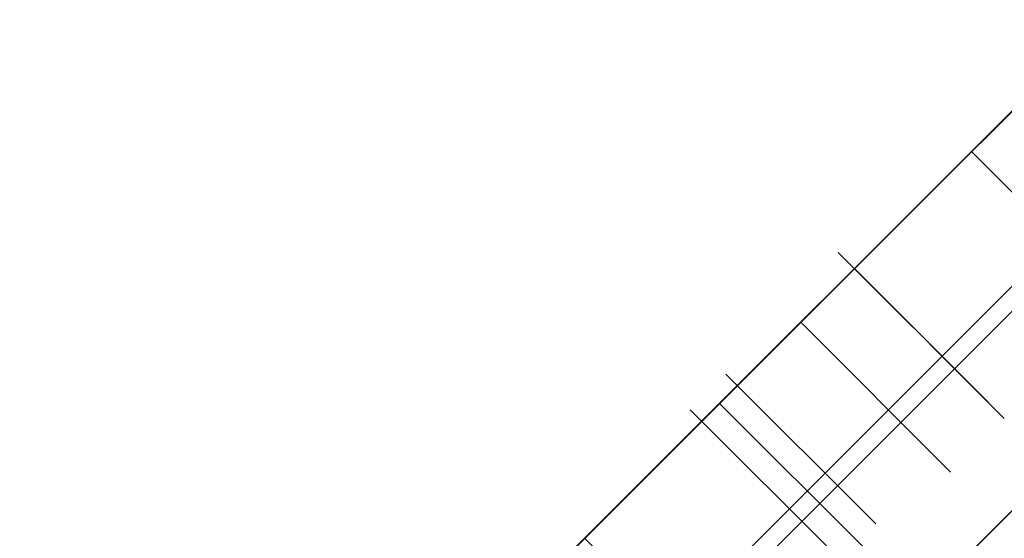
# Model space of a CAD drawing. Header units: millimetres. Extents: x -1690 to 192, y -898 to 54.
# Tile 196 of 256: x 132.18 to 139.15, y -842.24 to -838.57. Entities that reach past the tile are written whole.
import ezdxf

# ---------------------------------------------------------------- set-up
doc = ezdxf.new("R2010")
doc.units = ezdxf.units.MM
doc.header["$MEASUREMENT"] = 0
doc.layers.add('OVIDIO 186x93x72h', color=7, linetype='Continuous')

msp = doc.modelspace()

# ---------------------------------------------------------------- linework, layer by layer
at = {"layer": 'OVIDIO 186x93x72h', "extrusion": (-0.108979, 0.202852, 0.973126)}
for points in [[(254.7171, 833.7506), (254.7171, 994.4065)], [(254.7171, 994.4065), (254.7171, 833.7506)], [(254.4216, 994.4065), (254.4216, 833.7506)], [(254.1261, 994.4065), (254.1261, 833.7506)], [(254.1261, 833.7506), (254.1261, 994.4065)]]:
    msp.add_lwpolyline(points, dxfattribs=at)
at = {"layer": 'OVIDIO 186x93x72h', "extrusion": (-0.021464, 0.046296, 0.998697)}
for points in [[(213.2535, 776.3214), (213.2535, 877.624)], [(211.7676, 777.2852), (211.7676, 877.7982)]]:
    msp.add_lwpolyline(points, dxfattribs=at)
at = {"layer": 'OVIDIO 186x93x72h', "extrusion": (-0.235702, 0.235702, 0.942809)}
for points in [[(479.0157, 902.4715), (479.0157, 797.9311)], [(482.9912, 909.9615), (482.9912, 804.5535)], [(498.4121, 940.7364), (498.4121, 831.6586)], [(497.4634, 831.6586), (497.4634, 940.7364)], [(500.3095, 831.6586), (500.3095, 940.7364)], [(501.2582, 940.7364), (501.2582, 831.6586)]]:
    msp.add_lwpolyline(points, dxfattribs=at)
at = {"layer": 'OVIDIO 186x93x72h', "extrusion": (-0.202852, 0.108979, 0.973126)}
for points in [[(701.6115, 553.5977), (701.6115, 714.2535)], [(701.6115, 714.2535), (701.6115, 553.5977)], [(701.907, 714.2535), (701.907, 553.5977)], [(702.2025, 553.5977), (702.2025, 714.2535)], [(702.2025, 714.2535), (702.2025, 553.5977)]]:
    msp.add_lwpolyline(points, dxfattribs=at)
at = {"layer": 'OVIDIO 186x93x72h', "extrusion": (-0.046296, 0.021464, 0.998697)}
for points in [[(724.4816, 433.1141), (724.4816, 534.4185)], [(725.9678, 434.0823), (725.9678, 534.5936)]]:
    msp.add_lwpolyline(points, dxfattribs=at)
at = {"layer": 'OVIDIO 186x93x72h', "extrusion": (-0.015219, -0.015219, 0.999768)}
msp.add_lwpolyline([(152.4561, -825.887), (143.0785, -835.2623)], dxfattribs=at)
at = {"layer": 'OVIDIO 186x93x72h', "extrusion": (0.999884, -0.000231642, 0.015217)}
msp.add_lwpolyline([(-832.8427, -4.8438), (-840.3, 484.9881)], dxfattribs=at)
at = {"layer": 'OVIDIO 186x93x72h', "extrusion": (-0.324768, -0.324768, 0.888285)}
for points in [[(691.8482, -139.507), (691.8482, -132.4205)], [(691.8482, -132.4205), (691.8482, -139.507)], [(692.5982, -139.507), (692.5982, -132.4205)], [(693.3482, -139.507), (693.3482, -132.4205)], [(693.3482, -132.4205), (693.3482, -139.507)]]:
    msp.add_lwpolyline(points, dxfattribs=at)
at = {"layer": 'OVIDIO 186x93x72h'}
for points in [[(130.3816, -848.0395), (141.8367, -836.5844)], [(131.0887, -847.3324), (141.1296, -837.2915)], [(141.1296, -837.2915), (131.0887, -847.3324)], [(131.7958, -848.0395), (141.8367, -837.9986)], [(131.7958, -849.4537), (143.2509, -837.9986)], [(132.5029, -848.7466), (142.5438, -838.7057)], [(142.5438, -838.7057), (132.5029, -848.7466)], [(139.5903, -838.8307), (132.6279, -845.7931)], [(132.6279, -845.7931), (136.1091, -842.3119), (139.5903, -838.8307)], [(138.9175, -839.5036), (139.9781, -840.5643)], [(139.9781, -840.5643), (138.9175, -839.5036)], [(141.0046, -840.2449), (134.0421, -847.2074)], [(134.0421, -847.2074), (141.0046, -840.2449)], [(139.3028, -840.3609), (134.1581, -845.5056)], [(138.089, -840.332), (139.1497, -841.3927)], [(139.1497, -841.3927), (138.089, -840.332)], [(139.1497, -841.3927), (138.089, -840.332)], [(138.7699, -841.7725), (137.7092, -840.7119)], [(137.7092, -840.7119), (138.7699, -841.7725)], [(138.1951, -842.3473), (137.1344, -841.2866)], [(137.2405, -843.3019), (136.1798, -842.2412)]]:
    msp.add_lwpolyline(points, dxfattribs=at)
at = {"layer": 'OVIDIO 186x93x72h', "extrusion": (0.265352, 0.881274, 0.39108)}
msp.add_lwpolyline([(-408.0585, 957.3827), (-363.7456, 899.8276)], dxfattribs=at)
at = {"layer": 'OVIDIO 186x93x72h', "extrusion": (0.866025, -0.288675, 0.408248)}
for points in [[(-752.4935, -137.989), (-749.8488, -141.2281)], [(-749.8488, -141.2281), (-752.4935, -137.989)]]:
    msp.add_lwpolyline(points, dxfattribs=at)
at = {"layer": 'OVIDIO 186x93x72h', "extrusion": (0.707107, -0.707107, 0)}
for points in [[(-496.5608, 29.3304), (-496.5596, 29.2346), (-496.5562, 29.1383), (-496.5504, 29.0417), (-496.5422, 28.945), (-496.5316, 28.8481), (-496.5186, 28.7512), (-496.5032, 28.6543), (-496.4854, 28.5576), (-496.4652, 28.4611), (-496.4425, 28.3649), (-496.4174, 28.2691), (-496.3899, 28.1739), (-496.3601, 28.0792), (-496.3278, 27.9853), (-496.2932, 27.892), (-496.2563, 27.7997), (-496.2171, 27.7083), (-496.1757, 27.6179), (-496.132, 27.5287), (-496.0862, 27.4406), (-496.0383, 27.3538), (-495.9883, 27.2684), (-495.9363, 27.1843), (-495.8824, 27.1018), (-495.8266, 27.0208), (-495.769, 26.9414), (-495.7096, 26.8637), (-495.6486, 26.7877), (-495.586, 26.7135), (-495.5218, 26.6411), (-495.4562, 26.5706), (-495.3892, 26.502)], [(-495.3892, 26.502), (-495.4562, 26.5706), (-495.5218, 26.6411), (-495.586, 26.7135), (-495.6486, 26.7877), (-495.7096, 26.8637), (-495.769, 26.9414), (-495.8266, 27.0208), (-495.8824, 27.1018), (-495.9363, 27.1843), (-495.9883, 27.2684), (-496.0383, 27.3538), (-496.0862, 27.4406), (-496.132, 27.5287), (-496.1757, 27.6179), (-496.2171, 27.7083), (-496.2563, 27.7997), (-496.2932, 27.892), (-496.3278, 27.9853), (-496.3601, 28.0792), (-496.3899, 28.1739), (-496.4174, 28.2691), (-496.4425, 28.3649), (-496.4652, 28.4611), (-496.4854, 28.5576), (-496.5032, 28.6543), (-496.5186, 28.7512), (-496.5316, 28.8481), (-496.5422, 28.945), (-496.5504, 29.0417), (-496.5562, 29.1383), (-496.5596, 29.2346), (-496.5608, 29.3304)], [(-497.7329, 631.9555), (-497.6659, 631.8869), (-497.6002, 631.8164), (-497.536, 631.744), (-497.4734, 631.6698), (-497.4123, 631.5938), (-497.353, 631.5161), (-497.2953, 631.4368), (-497.2395, 631.3558), (-497.1856, 631.2732), (-497.1336, 631.1892), (-497.0836, 631.1037), (-497.0357, 631.0169), (-496.9898, 630.9289), (-496.9462, 630.8396), (-496.9047, 630.7492), (-496.8655, 630.6578), (-496.8286, 630.5655), (-496.794, 630.4723), (-496.7617, 630.3783), (-496.7318, 630.2836), (-496.7043, 630.1884), (-496.6792, 630.0926), (-496.6565, 629.9964), (-496.6363, 629.8999), (-496.6184, 629.8032), (-496.603, 629.7063), (-496.59, 629.6094), (-496.5795, 629.5125), (-496.5713, 629.4157), (-496.5654, 629.3192), (-496.562, 629.2229), (-496.5608, 629.127)], [(-496.5608, 629.127), (-496.562, 629.2229), (-496.5654, 629.3192), (-496.5713, 629.4157), (-496.5795, 629.5125), (-496.59, 629.6094), (-496.603, 629.7063), (-496.6184, 629.8032), (-496.6363, 629.8999), (-496.6565, 629.9964), (-496.6792, 630.0926), (-496.7043, 630.1884), (-496.7318, 630.2836), (-496.7617, 630.3783), (-496.794, 630.4723), (-496.8286, 630.5655), (-496.8655, 630.6578), (-496.9047, 630.7492), (-496.9462, 630.8396), (-496.9898, 630.9289), (-497.0357, 631.0169), (-497.0836, 631.1037), (-497.1336, 631.1892), (-497.1856, 631.2732), (-497.2395, 631.3558), (-497.2953, 631.4368), (-497.353, 631.5161), (-497.4123, 631.5938), (-497.4734, 631.6698), (-497.536, 631.744), (-497.6002, 631.8164), (-497.6659, 631.8869), (-497.7329, 631.9555)], [(-496.5608, 29.3304), (-496.5596, 29.2346), (-496.5562, 29.1383), (-496.5504, 29.0417), (-496.5422, 28.945), (-496.5316, 28.8481), (-496.5186, 28.7512), (-496.5032, 28.6543), (-496.4854, 28.5576), (-496.4652, 28.4611), (-496.4425, 28.3649), (-496.4174, 28.2691), (-496.3899, 28.1739), (-496.3601, 28.0792), (-496.3278, 27.9853), (-496.2932, 27.892), (-496.2563, 27.7997), (-496.2171, 27.7083), (-496.1757, 27.6179), (-496.132, 27.5287), (-496.0862, 27.4406), (-496.0383, 27.3538), (-495.9883, 27.2684), (-495.9363, 27.1843), (-495.8824, 27.1018), (-495.8266, 27.0208), (-495.769, 26.9414), (-495.7096, 26.8637), (-495.6486, 26.7877), (-495.586, 26.7135), (-495.5218, 26.6411), (-495.4562, 26.5706), (-495.3892, 26.502)], [(-499.2608, 654.1069), (-499.2587, 654.2374), (-499.2522, 654.369), (-499.2413, 654.5013), (-499.2259, 654.6342), (-499.2059, 654.7674), (-499.1812, 654.9008), (-499.1519, 655.034), (-499.1178, 655.1669), (-499.079, 655.2991), (-499.0355, 655.4305), (-498.9872, 655.5608), (-498.9343, 655.6897), (-498.9061, 655.7535), (-498.8768, 655.8169), (-498.8464, 655.8799), (-498.8148, 655.9424), (-498.7821, 656.0043), (-498.7483, 656.0657), (-498.7135, 656.1265), (-498.6776, 656.1867), (-498.6406, 656.2463), (-498.6026, 656.3052), (-498.5636, 656.3634), (-498.5235, 656.4209), (-498.4826, 656.4776), (-498.4406, 656.5336), (-498.3977, 656.5887), (-498.354, 656.6431), (-498.2637, 656.7493), (-498.1702, 656.852), (-498.0735, 656.951), (-497.9738, 657.0462), (-497.8715, 657.1375), (-497.7666, 657.2247), (-497.6595, 657.3079), (-497.5503, 657.3869), (-497.4394, 657.4616), (-497.3268, 657.532), (-497.2129, 657.5982), (-497.098, 657.66)], [(-497.098, 657.66), (-497.2129, 657.5982), (-497.3268, 657.532), (-497.4394, 657.4616), (-497.5503, 657.3869), (-497.6595, 657.3079), (-497.7666, 657.2247), (-497.8715, 657.1375), (-497.9738, 657.0462), (-498.0735, 656.951), (-498.1702, 656.852), (-498.2637, 656.7493), (-498.354, 656.6431), (-498.3977, 656.5887), (-498.4406, 656.5336), (-498.4826, 656.4776), (-498.5235, 656.4209), (-498.5636, 656.3634), (-498.6026, 656.3052), (-498.6406, 656.2463), (-498.6776, 656.1867), (-498.7135, 656.1265), (-498.7483, 656.0657), (-498.7821, 656.0043), (-498.8148, 655.9424), (-498.8464, 655.8799), (-498.8768, 655.8169), (-498.9061, 655.7535), (-498.9343, 655.6897), (-498.9872, 655.5608), (-499.0355, 655.4305), (-499.079, 655.2991), (-499.1178, 655.1669), (-499.1519, 655.034), (-499.1812, 654.9008), (-499.2059, 654.7674), (-499.2259, 654.6342), (-499.2413, 654.5013), (-499.2522, 654.369), (-499.2587, 654.2374), (-499.2608, 654.1069)], [(-497.7329, 631.9555), (-497.6659, 631.8869), (-497.6002, 631.8164), (-497.5361, 631.7441), (-497.4734, 631.6699), (-497.4124, 631.5939), (-497.353, 631.5162), (-497.2954, 631.4368), (-497.2396, 631.3558), (-497.1856, 631.2733), (-497.1336, 631.1893), (-497.0836, 631.1038), (-497.0357, 631.0171), (-496.9899, 630.929), (-496.9462, 630.8398), (-496.9048, 630.7494), (-496.8655, 630.658), (-496.8286, 630.5657), (-496.794, 630.4725), (-496.7617, 630.3785), (-496.7318, 630.2838), (-496.7043, 630.1886), (-496.6792, 630.0928), (-496.6566, 629.9967), (-496.6363, 629.9002), (-496.6185, 629.8035), (-496.6031, 629.7066), (-496.5901, 629.6097), (-496.5795, 629.5128), (-496.5713, 629.416), (-496.5654, 629.3195), (-496.562, 629.2232), (-496.5608, 629.1273)], [(-496.5608, 629.1266), (-496.5619, 629.2225), (-496.5654, 629.3188), (-496.5712, 629.4153), (-496.5794, 629.5121), (-496.59, 629.609), (-496.603, 629.7059), (-496.6184, 629.8028), (-496.6362, 629.8996), (-496.6564, 629.9961), (-496.6791, 630.0922), (-496.7042, 630.188), (-496.7317, 630.2833), (-496.7616, 630.3779), (-496.7938, 630.4719), (-496.8284, 630.5651), (-496.8654, 630.6575), (-496.9046, 630.7489), (-496.946, 630.8393), (-496.9897, 630.9285), (-497.0355, 631.0166), (-497.0834, 631.1034), (-497.1334, 631.1888), (-497.1854, 631.2729), (-497.2393, 631.3554), (-497.2951, 631.4364), (-497.3527, 631.5158), (-497.4121, 631.5935), (-497.4731, 631.6695), (-497.5358, 631.7437), (-497.6, 631.8161), (-497.6656, 631.8867), (-497.7326, 631.9553)], [(-497.7326, 631.9553), (-497.6656, 631.8867), (-497.6, 631.8161), (-497.5358, 631.7437), (-497.4731, 631.6695), (-497.4121, 631.5935), (-497.3527, 631.5158), (-497.2951, 631.4364), (-497.2393, 631.3554), (-497.1854, 631.2729), (-497.1334, 631.1888), (-497.0834, 631.1034), (-497.0355, 631.0166), (-496.9897, 630.9285), (-496.946, 630.8393), (-496.9046, 630.7489), (-496.8654, 630.6575), (-496.8284, 630.5651), (-496.7938, 630.4719), (-496.7616, 630.3779), (-496.7317, 630.2833), (-496.7042, 630.188), (-496.6791, 630.0922), (-496.6564, 629.9961), (-496.6362, 629.8996), (-496.6184, 629.8028), (-496.603, 629.7059), (-496.59, 629.609), (-496.5794, 629.5121), (-496.5712, 629.4153), (-496.5654, 629.3188), (-496.5619, 629.2225), (-496.5608, 629.1266)], [(-499.2608, 654.1069), (-499.2587, 654.2374), (-499.2522, 654.369), (-499.2413, 654.5013), (-499.2259, 654.6342), (-499.2059, 654.7674), (-499.1812, 654.9008), (-499.1519, 655.034), (-499.1178, 655.1669), (-499.079, 655.2991), (-499.0355, 655.4305), (-498.9872, 655.5608), (-498.9343, 655.6897), (-498.9061, 655.7535), (-498.8768, 655.8169), (-498.8464, 655.8799), (-498.8148, 655.9424), (-498.7821, 656.0043), (-498.7483, 656.0657), (-498.7135, 656.1265), (-498.6776, 656.1867), (-498.6406, 656.2463), (-498.6026, 656.3052), (-498.5636, 656.3634), (-498.5235, 656.4209), (-498.4826, 656.4776), (-498.4406, 656.5336), (-498.3977, 656.5887), (-498.354, 656.6431), (-498.2637, 656.7493), (-498.1702, 656.852), (-498.0735, 656.951), (-497.9738, 657.0462), (-497.8715, 657.1375), (-497.7666, 657.2247), (-497.6595, 657.3079), (-497.5503, 657.3869), (-497.4394, 657.4616), (-497.3268, 657.532), (-497.2129, 657.5982), (-497.098, 657.66)], [(-497.098, 657.66), (-497.2129, 657.5982), (-497.3268, 657.532), (-497.4394, 657.4616), (-497.5503, 657.3869), (-497.6595, 657.3079), (-497.7666, 657.2247), (-497.8715, 657.1375), (-497.9738, 657.0462), (-498.0735, 656.951), (-498.1702, 656.852), (-498.2637, 656.7493), (-498.354, 656.6431), (-498.3977, 656.5887), (-498.4406, 656.5336), (-498.4826, 656.4776), (-498.5235, 656.4209), (-498.5636, 656.3634), (-498.6026, 656.3052), (-498.6406, 656.2463), (-498.6776, 656.1867), (-498.7135, 656.1265), (-498.7483, 656.0657), (-498.7821, 656.0043), (-498.8148, 655.9424), (-498.8464, 655.8799), (-498.8768, 655.8169), (-498.9061, 655.7535), (-498.9343, 655.6897), (-498.9872, 655.5608), (-499.0355, 655.4305), (-499.079, 655.2991), (-499.1178, 655.1669), (-499.1519, 655.034), (-499.1812, 654.9008), (-499.2059, 654.7674), (-499.2259, 654.6342), (-499.2413, 654.5013), (-499.2522, 654.369), (-499.2587, 654.2374), (-499.2608, 654.1069)]]:
    msp.add_lwpolyline(points, dxfattribs=at)
at = {"layer": 'OVIDIO 186x93x72h', "extrusion": (-0.707107, 0.707107, 0)}
for points in [[(496.5608, 29.3304), (496.5596, 29.2346), (496.5562, 29.1383), (496.5504, 29.0417), (496.5422, 28.945), (496.5316, 28.8481), (496.5186, 28.7512), (496.5032, 28.6543), (496.4854, 28.5576), (496.4652, 28.4611), (496.4425, 28.3649), (496.4174, 28.2691), (496.3899, 28.1739), (496.3601, 28.0792), (496.3278, 27.9853), (496.2932, 27.892), (496.2563, 27.7997), (496.2171, 27.7083), (496.1757, 27.6179), (496.132, 27.5287), (496.0862, 27.4406), (496.0383, 27.3538), (495.9883, 27.2684), (495.9363, 27.1843), (495.8824, 27.1018), (495.8266, 27.0208), (495.769, 26.9414), (495.7096, 26.8637), (495.6486, 26.7877), (495.586, 26.7135), (495.5218, 26.6411), (495.4562, 26.5706), (495.3892, 26.502)], [(499.2608, 654.1069), (499.2587, 654.2374), (499.2522, 654.369), (499.2413, 654.5013), (499.2259, 654.6342), (499.2059, 654.7674), (499.1812, 654.9008), (499.1519, 655.034), (499.1178, 655.1669), (499.079, 655.2991), (499.0355, 655.4305), (498.9872, 655.5608), (498.9343, 655.6897), (498.9061, 655.7535), (498.8768, 655.8169), (498.8464, 655.8799), (498.8148, 655.9424), (498.7821, 656.0043), (498.7483, 656.0657), (498.7135, 656.1265), (498.6776, 656.1867), (498.6406, 656.2463), (498.6026, 656.3052), (498.5636, 656.3634), (498.5235, 656.4209), (498.4826, 656.4776), (498.4406, 656.5336), (498.3977, 656.5887), (498.354, 656.6431), (498.2637, 656.7493), (498.1702, 656.852), (498.0735, 656.951), (497.9738, 657.0462), (497.8715, 657.1375), (497.7666, 657.2247), (497.6595, 657.3079), (497.5503, 657.3869), (497.4394, 657.4616), (497.3268, 657.532), (497.2129, 657.5982), (497.098, 657.66)], [(499.2608, 635.1402), (499.2596, 635.0443), (499.2562, 634.948), (499.2503, 634.8515), (499.2422, 634.7547), (499.2316, 634.6578), (499.2186, 634.5609), (499.2032, 634.464), (499.1854, 634.3673), (499.1651, 634.2708), (499.1425, 634.1746), (499.1174, 634.0788), (499.0899, 633.9836), (499.06, 633.8889), (499.0277, 633.7949), (498.9931, 633.7017), (498.9562, 633.6093), (498.917, 633.5179), (498.8756, 633.4276), (498.8319, 633.3383), (498.7861, 633.2502), (498.7382, 633.1634), (498.6882, 633.078), (498.6362, 632.9939), (498.5823, 632.9114), (498.5265, 632.8304), (498.4688, 632.751), (498.4095, 632.6733), (498.3484, 632.5973), (498.2858, 632.5231), (498.2216, 632.4507), (498.156, 632.3802), (498.089, 632.3116)], [(498.089, 632.3116), (498.156, 632.3802), (498.2216, 632.4507), (498.2858, 632.5231), (498.3484, 632.5973), (498.4095, 632.6733), (498.4688, 632.751), (498.5265, 632.8304), (498.5823, 632.9114), (498.6362, 632.9939), (498.6882, 633.078), (498.7382, 633.1634), (498.7861, 633.2502), (498.8319, 633.3383), (498.8756, 633.4276), (498.917, 633.5179), (498.9562, 633.6093), (498.9931, 633.7017), (499.0277, 633.7949), (499.06, 633.8889), (499.0899, 633.9836), (499.1174, 634.0788), (499.1425, 634.1746), (499.1651, 634.2708), (499.1854, 634.3673), (499.2032, 634.464), (499.2186, 634.5609), (499.2316, 634.6578), (499.2422, 634.7547), (499.2503, 634.8515), (499.2562, 634.948), (499.2596, 635.0443), (499.2608, 635.1402)], [(499.2608, 635.1399), (499.2596, 635.044), (499.2562, 634.9477), (499.2503, 634.8512), (499.2421, 634.7544), (499.2316, 634.6576), (499.2186, 634.5607), (499.2032, 634.4638), (499.1854, 634.3671), (499.1651, 634.2706), (499.1425, 634.1744), (499.1174, 634.0787), (499.0899, 633.9835), (499.06, 633.8888), (499.0277, 633.7948), (498.9932, 633.7016), (498.9562, 633.6093), (498.917, 633.5179), (498.8756, 633.4276), (498.832, 633.3383), (498.7862, 633.2503), (498.7382, 633.1635), (498.6883, 633.0781), (498.6363, 632.994), (498.5824, 632.9115), (498.5266, 632.8305), (498.469, 632.7512), (498.4096, 632.6735), (498.3486, 632.5975), (498.286, 632.5233), (498.2218, 632.4509), (498.1562, 632.3804), (498.0892, 632.3118)]]:
    msp.add_lwpolyline(points, dxfattribs=at)
at = {"layer": 'OVIDIO 186x93x72h', "extrusion": (0.000182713, -0.000182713, 1)}
for points in [[(139.0347, -841.2777), (137.9741, -840.2171)], [(137.9741, -840.2171), (139.0347, -841.2777)]]:
    msp.add_lwpolyline(points, dxfattribs=at)
at = {"layer": 'OVIDIO 186x93x72h', "extrusion": (0, 1, 0)}
for points in [[(-138.089, 629.127), (-138.089, 29.3304)], [(-138.089, 29.3304), (-138.089, 629.127)], [(-139.1497, 29.3304), (-139.1497, 629.1266)], [(-139.1497, 629.1266), (-139.1497, 29.3304)]]:
    msp.add_lwpolyline(points, dxfattribs=at)
at = {"layer": 'OVIDIO 186x93x72h', "extrusion": (1, 0, 0)}
msp.add_lwpolyline([(-840.8624, 29.3304), (-840.8624, 629.1267)], dxfattribs=at)
at = {"layer": 'OVIDIO 186x93x72h', "extrusion": (0.865975, -0.288793, 0.408272)}
for points in [[(-754.8529, 415.4707), (-754.5344, 415.0807)], [(-754.5344, 415.0807), (-754.8529, 415.4707)], [(-755.2048, 414.5326), (-755.5233, 414.9226)], [(-755.5233, 414.9226), (-755.2048, 414.5326)]]:
    msp.add_lwpolyline(points, dxfattribs=at)
at = {"layer": 'OVIDIO 186x93x72h', "extrusion": (0.000129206, -0.000129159, 1)}
for points in [[(138.2395, -842.1396), (137.1786, -841.0792)], [(137.1786, -841.0792), (138.2395, -842.1396)], [(137.9876, -842.3914), (136.9267, -841.331)], [(136.9267, -841.331), (137.9876, -842.3914)]]:
    msp.add_lwpolyline(points, dxfattribs=at)
at = {"layer": 'OVIDIO 186x93x72h', "extrusion": (-0.288793, 0.865975, 0.408272)}
msp.add_lwpolyline([(135.564, 920.6736), (135.8825, 921.0634)], dxfattribs=at)

doc.saveas('drawing.dxf')
